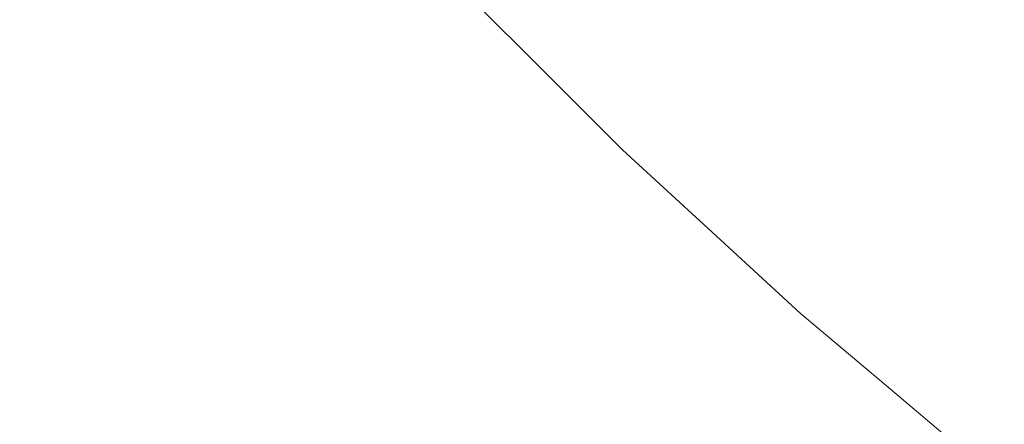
# Model space of a CAD drawing. Header units: centimetres. Extents: x -26.3 to 27.5, y 4.2 to 67.9.
# Tile 128 of 256: x -8.1461 to -8.1115, y 4.5462 to 4.5604. Entities that reach past the tile are written whole.
import ezdxf

# ---------------------------------------------------------------- set-up
doc = ezdxf.new("R2010")
doc.units = ezdxf.units.CM
doc.header["$LTSCALE"] = 2.54
doc.layers.add('Lucido design-1', color=7, linetype='Continuous')

# ---------------------------------------------------------------- blocks, each defined once
blk = doc.blocks.new('Gruppo-2-1')
at = {"color": 7, "linetype": 'Continuous', "lineweight": 9}
for points in [[(-25.986537, 5.900212, -1111.014164), (-25.986537, 4.300212, -1111.014164), (27.113463, 4.300212, -1111.014164), (27.113463, 5.900212, -1111.014164)], [(-25.986537, 5.900212, -1147.114164), (-25.986537, 4.300212, -1147.114164), (27.113463, 4.300212, -1147.114164), (27.113463, 5.900212, -1147.114164)]]:
    blk.add_3dface(points, dxfattribs=at)
for points, invisible_edges in [([(-8.14594, 4.55992, -1111.762298), (-8.151751, 4.566812, -1111.762298), (-8.150291, 4.56799, -1111.758712), (-8.144532, 4.561159, -1111.758712)], 15), ([(-8.14594, 4.55992, -1147.862298), (-8.151751, 4.566812, -1147.862298), (-8.150291, 4.56799, -1147.858712), (-8.144532, 4.561159, -1147.858712)], 15), ([(-8.132667, 4.560158, -1111.735974), (-8.138479, 4.566487, -1111.735974), (-8.137881, 4.567013, -1111.73204), (-8.132092, 4.56071, -1111.73204)], 15), ([(-8.132667, 4.560158, -1147.835974), (-8.138479, 4.566487, -1147.835974), (-8.137881, 4.567013, -1147.83204), (-8.132092, 4.56071, -1147.83204)], 15), ([(-8.147457, 4.558585, -1111.765808), (-8.153323, 4.565542, -1111.765808), (-8.151751, 4.566812, -1111.762298), (-8.14594, 4.55992, -1111.762298)], 15), ([(-8.147457, 4.558585, -1147.865808), (-8.153323, 4.565542, -1147.865808), (-8.151751, 4.566812, -1147.862298), (-8.14594, 4.55992, -1147.862298)], 15), ([(-8.133356, 4.559498, -1111.739877), (-8.139196, 4.565856, -1111.739877), (-8.138479, 4.566487, -1111.735974), (-8.132667, 4.560158, -1111.735974)], 15), ([(-8.133356, 4.559498, -1147.839877), (-8.139196, 4.565856, -1147.839877), (-8.138479, 4.566487, -1147.835974), (-8.132667, 4.560158, -1147.835974)], 15), ([(-8.12116, 4.559749, -1111.481627), (-8.127, 4.565589, -1111.481627), (-8.125978, 4.566569, -1111.47777), (-8.12018, 4.560772, -1111.47777)], 15), ([(-8.12116, 4.559749, -1147.581627), (-8.127, 4.565589, -1147.581627), (-8.125978, 4.566569, -1147.57777), (-8.12018, 4.560772, -1147.57777)], 15), ([(-8.110711, 4.559124, -1111.466573), (-8.116587, 4.564521, -1111.466573), (-8.115178, 4.565991, -1111.462988), (-8.109365, 4.560652, -1111.462988)], 15), ([(-8.110711, 4.559124, -1147.566573), (-8.116587, 4.564521, -1147.566573), (-8.115178, 4.565991, -1147.562988), (-8.109365, 4.560652, -1147.562988)], 15), ([(-8.134159, 4.558728, -1111.743744), (-8.140031, 4.565121, -1111.743744), (-8.139196, 4.565856, -1111.739877), (-8.133356, 4.559498, -1111.739877)], 15), ([(-8.134159, 4.558728, -1147.843744), (-8.140031, 4.565121, -1147.843744), (-8.139196, 4.565856, -1147.839877), (-8.133356, 4.559498, -1147.839877)], 15), ([(-8.122029, 4.558843, -1111.485536), (-8.127907, 4.56472, -1111.485536), (-8.127, 4.565589, -1111.481627), (-8.12116, 4.559749, -1111.481627)], 15), ([(-8.122029, 4.558843, -1147.585536), (-8.127907, 4.56472, -1147.585536), (-8.127, 4.565589, -1147.581627), (-8.12116, 4.559749, -1147.581627)], 15), ([(-8.135075, 4.55785, -1111.747567), (-8.140984, 4.564282, -1111.747567), (-8.140031, 4.565121, -1111.743744), (-8.134159, 4.558728, -1111.743744)], 15), ([(-8.135075, 4.55785, -1147.847567), (-8.140984, 4.564282, -1147.847567), (-8.140031, 4.565121, -1147.843744), (-8.134159, 4.558728, -1147.843744)], 15), ([(-8.122786, 4.558053, -1111.489489), (-8.128696, 4.563964, -1111.489489), (-8.127907, 4.56472, -1111.485536), (-8.122029, 4.558843, -1111.485536)], 15), ([(-8.122786, 4.558053, -1147.589489), (-8.128696, 4.563964, -1147.589489), (-8.127907, 4.56472, -1147.585536), (-8.122029, 4.558843, -1147.585536)], 15), ([(-8.136103, 4.556865, -1111.751341), (-8.142052, 4.563342, -1111.751341), (-8.140984, 4.564282, -1111.747567), (-8.135075, 4.55785, -1111.747567)], 15), ([(-8.136103, 4.556865, -1147.851341), (-8.142052, 4.563342, -1147.851341), (-8.140984, 4.564282, -1147.847567), (-8.135075, 4.55785, -1147.847567)], 15), ([(-8.111957, 4.557708, -1111.470236), (-8.117892, 4.563159, -1111.470236), (-8.116587, 4.564521, -1111.466573), (-8.110711, 4.559124, -1111.466573)], 15), ([(-8.111957, 4.557708, -1147.570236), (-8.117892, 4.563159, -1147.570236), (-8.116587, 4.564521, -1147.566573), (-8.110711, 4.559124, -1147.566573)], 15), ([(-8.123429, 4.557382, -1111.493481), (-8.129367, 4.56332, -1111.493481), (-8.128696, 4.563964, -1111.489489), (-8.122786, 4.558053, -1111.489489)], 15), ([(-8.123429, 4.557382, -1147.593481), (-8.129367, 4.56332, -1147.593481), (-8.128696, 4.563964, -1147.589489), (-8.122786, 4.558053, -1147.589489)], 15), ([(-8.137241, 4.555774, -1111.755058), (-8.143236, 4.5623, -1111.755058), (-8.142052, 4.563342, -1111.751341), (-8.136103, 4.556865, -1111.751341)], 15), ([(-8.137241, 4.555774, -1147.855058), (-8.143236, 4.5623, -1147.855058), (-8.142052, 4.563342, -1147.851341), (-8.136103, 4.556865, -1147.851341)], 15), ([(-8.123958, 4.55683, -1111.497503), (-8.12992, 4.562791, -1111.497503), (-8.129367, 4.56332, -1111.493481), (-8.123429, 4.557382, -1111.493481)], 15), ([(-8.123958, 4.55683, -1147.597503), (-8.12992, 4.562791, -1147.597503), (-8.129367, 4.56332, -1147.593481), (-8.123429, 4.557382, -1147.593481)], 15), ([(-8.113101, 4.556408, -1111.473971), (-8.11909, 4.561909, -1111.473971), (-8.117892, 4.563159, -1111.470236), (-8.111957, 4.557708, -1111.470236)], 15), ([(-8.113101, 4.556408, -1147.573971), (-8.11909, 4.561909, -1147.573971), (-8.117892, 4.563159, -1147.570236), (-8.111957, 4.557708, -1147.570236)], 15), ([(-8.124372, 4.556397, -1111.50155), (-8.130352, 4.562377, -1111.50155), (-8.12992, 4.562791, -1111.497503), (-8.123958, 4.55683, -1111.497503)], 15), ([(-8.124372, 4.556397, -1147.60155), (-8.130352, 4.562377, -1147.60155), (-8.12992, 4.562791, -1147.597503), (-8.123958, 4.55683, -1147.597503)], 15), ([(-8.138488, 4.554579, -1111.758712), (-8.144532, 4.561159, -1111.758712), (-8.143236, 4.5623, -1111.755058), (-8.137241, 4.555774, -1111.755058)], 15), ([(-8.138488, 4.554579, -1147.858712), (-8.144532, 4.561159, -1147.858712), (-8.143236, 4.5623, -1147.855058), (-8.137241, 4.555774, -1147.855058)], 15), ([(-8.124672, 4.556085, -1111.505614), (-8.130664, 4.562078, -1111.505614), (-8.130352, 4.562377, -1111.50155), (-8.124372, 4.556397, -1111.50155)], 15), ([(-8.124672, 4.556085, -1147.605614), (-8.130664, 4.562078, -1147.605614), (-8.130352, 4.562377, -1147.60155), (-8.124372, 4.556397, -1147.60155)], 15), ([(-8.125048, 4.555692, -1111.720125), (-8.131057, 4.561701, -1111.720125), (-8.130943, 4.561811, -1111.716136), (-8.124939, 4.555807, -1111.716136)], 15), ([(-8.125048, 4.555692, -1147.820125), (-8.131057, 4.561701, -1147.820125), (-8.130943, 4.561811, -1147.816136), (-8.124939, 4.555807, -1147.816136)], 15), ([(-8.124939, 4.555807, -1111.716136), (-8.130943, 4.561811, -1111.716136), (-8.130929, 4.561824, -1111.714164), (-8.127668, 4.558563, -1111.714164)], 11), ([(-8.124939, 4.555807, -1147.816136), (-8.130943, 4.561811, -1147.816136), (-8.130929, 4.561824, -1147.814164), (-8.127668, 4.558563, -1147.814164)], 11), ([(-8.127668, 4.558563, -1111.514164), (-8.130929, 4.561824, -1111.514164), (-8.130928, 4.561825, -1111.513619), (-8.124924, 4.555822, -1111.513619)], 14), ([(-8.127668, 4.558563, -1147.614164), (-8.130929, 4.561824, -1147.614164), (-8.130928, 4.561825, -1147.613619), (-8.124924, 4.555822, -1147.613619)], 14), ([(-8.130929, 4.561824, -1111.514164), (-8.127668, 4.558563, -1111.514164), (-8.127668, 4.558563, -1111.714164), (-8.130929, 4.561824, -1111.714164)], 10), ([(-8.130929, 4.561824, -1147.614164), (-8.127668, 4.558563, -1147.614164), (-8.127668, 4.558563, -1147.814164), (-8.130929, 4.561824, -1147.814164)], 10), ([(-8.124924, 4.555822, -1111.513619), (-8.130928, 4.561825, -1111.513619), (-8.130856, 4.561894, -1111.509689), (-8.124856, 4.555893, -1111.509689)], 15), ([(-8.124924, 4.555822, -1147.613619), (-8.130928, 4.561825, -1147.613619), (-8.130856, 4.561894, -1147.609689), (-8.124856, 4.555893, -1147.609689)], 15), ([(-8.124856, 4.555893, -1111.509689), (-8.130856, 4.561894, -1111.509689), (-8.130664, 4.562078, -1111.505614), (-8.124672, 4.556085, -1111.505614)], 15), ([(-8.124856, 4.555893, -1147.609689), (-8.130856, 4.561894, -1147.609689), (-8.130664, 4.562078, -1147.605614), (-8.124672, 4.556085, -1147.605614)], 15), ([(-8.114142, 4.555226, -1111.47777), (-8.12018, 4.560772, -1111.47777), (-8.11909, 4.561909, -1111.473971), (-8.113101, 4.556408, -1111.473971)], 15), ([(-8.114142, 4.555226, -1147.57777), (-8.12018, 4.560772, -1147.57777), (-8.11909, 4.561909, -1147.573971), (-8.113101, 4.556408, -1147.573971)], 15), ([(-8.125599, 4.555118, -1111.728083), (-8.131631, 4.561151, -1111.728083), (-8.131287, 4.561481, -1111.724109), (-8.125268, 4.555463, -1111.724109)], 15), ([(-8.125599, 4.555118, -1147.828083), (-8.131631, 4.561151, -1147.828083), (-8.131287, 4.561481, -1147.824109), (-8.125268, 4.555463, -1147.824109)], 15), ([(-8.125268, 4.555463, -1111.724109), (-8.131287, 4.561481, -1111.724109), (-8.131057, 4.561701, -1111.720125), (-8.125048, 4.555692, -1111.720125)], 15), ([(-8.125268, 4.555463, -1147.824109), (-8.131287, 4.561481, -1147.824109), (-8.131057, 4.561701, -1147.820125), (-8.125048, 4.555692, -1147.820125)], 15), ([(-8.139842, 4.553281, -1111.762298), (-8.14594, 4.55992, -1111.762298), (-8.144532, 4.561159, -1111.758712), (-8.138488, 4.554579, -1111.758712)], 15), ([(-8.139842, 4.553281, -1147.862298), (-8.14594, 4.55992, -1147.862298), (-8.144532, 4.561159, -1147.858712), (-8.138488, 4.554579, -1147.858712)], 15), ([(-8.12604, 4.554658, -1111.73204), (-8.132092, 4.56071, -1111.73204), (-8.131631, 4.561151, -1111.728083), (-8.125599, 4.555118, -1111.728083)], 15), ([(-8.12604, 4.554658, -1147.83204), (-8.132092, 4.56071, -1147.83204), (-8.131631, 4.561151, -1147.828083), (-8.125599, 4.555118, -1147.828083)], 15), ([(-8.115077, 4.554162, -1111.481627), (-8.12116, 4.559749, -1111.481627), (-8.12018, 4.560772, -1111.47777), (-8.114142, 4.555226, -1111.47777)], 15), ([(-8.115077, 4.554162, -1147.581627), (-8.12116, 4.559749, -1147.581627), (-8.12018, 4.560772, -1147.57777), (-8.114142, 4.555226, -1147.57777)], 15), ([(-8.126591, 4.554083, -1111.735974), (-8.132667, 4.560158, -1111.735974), (-8.132092, 4.56071, -1111.73204), (-8.12604, 4.554658, -1111.73204)], 15), ([(-8.126591, 4.554083, -1147.835974), (-8.132667, 4.560158, -1147.835974), (-8.132092, 4.56071, -1147.83204), (-8.12604, 4.554658, -1147.83204)], 15), ([(-8.127252, 4.553393, -1111.739877), (-8.133356, 4.559498, -1111.739877), (-8.132667, 4.560158, -1111.735974), (-8.126591, 4.554083, -1111.735974)], 15), ([(-8.127252, 4.553393, -1147.839877), (-8.133356, 4.559498, -1147.839877), (-8.132667, 4.560158, -1147.835974), (-8.126591, 4.554083, -1147.835974)], 15), ([(-8.141302, 4.551882, -1111.765808), (-8.147457, 4.558585, -1111.765808), (-8.14594, 4.55992, -1111.762298), (-8.139842, 4.553281, -1111.762298)], 15), ([(-8.141302, 4.551882, -1147.865808), (-8.147457, 4.558585, -1147.865808), (-8.14594, 4.55992, -1147.862298), (-8.139842, 4.553281, -1147.862298)], 15), ([(-8.115907, 4.553219, -1111.485536), (-8.122029, 4.558843, -1111.485536), (-8.12116, 4.559749, -1111.481627), (-8.115077, 4.554162, -1111.481627)], 15), ([(-8.115907, 4.553219, -1147.585536), (-8.122029, 4.558843, -1147.585536), (-8.12116, 4.559749, -1147.581627), (-8.115077, 4.554162, -1147.581627)], 15), ([(-8.128022, 4.55259, -1111.743744), (-8.134159, 4.558728, -1111.743744), (-8.133356, 4.559498, -1111.739877), (-8.127252, 4.553393, -1111.739877)], 15), ([(-8.128022, 4.55259, -1147.843744), (-8.134159, 4.558728, -1147.843744), (-8.133356, 4.559498, -1147.839877), (-8.127252, 4.553393, -1147.839877)], 15), ([(-8.105796, 4.552513, -1111.470236), (-8.111957, 4.557708, -1111.470236), (-8.110711, 4.559124, -1111.466573), (-8.104611, 4.553981, -1111.466573)], 15), ([(-8.105796, 4.552513, -1147.570236), (-8.111957, 4.557708, -1147.570236), (-8.110711, 4.559124, -1147.566573), (-8.104611, 4.553981, -1147.566573)], 15), ([(-8.1289, 4.551674, -1111.747567), (-8.135075, 4.55785, -1111.747567), (-8.134159, 4.558728, -1111.743744), (-8.128022, 4.55259, -1111.743744)], 15), ([(-8.1289, 4.551674, -1147.847567), (-8.135075, 4.55785, -1147.847567), (-8.134159, 4.558728, -1147.843744), (-8.128022, 4.55259, -1147.843744)], 15), ([(-8.11663, 4.552399, -1111.489489), (-8.122786, 4.558053, -1111.489489), (-8.122029, 4.558843, -1111.485536), (-8.115907, 4.553219, -1111.485536)], 15), ([(-8.11663, 4.552399, -1147.589489), (-8.122786, 4.558053, -1147.589489), (-8.122029, 4.558843, -1147.585536), (-8.115907, 4.553219, -1147.585536)], 15), ([(-8.142864, 4.550385, -1111.769238), (-8.149082, 4.557155, -1111.769238), (-8.147457, 4.558585, -1111.765808), (-8.141302, 4.551882, -1111.765808)], 15), ([(-8.142864, 4.550385, -1147.869238), (-8.149082, 4.557155, -1147.869238), (-8.147457, 4.558585, -1147.865808), (-8.141302, 4.551882, -1147.865808)], 15), ([(-8.127668, 4.558563, -1111.714164), (-8.124925, 4.555821, -1111.714164), (-8.124939, 4.555807, -1111.716136)], 10), ([(-8.124925, 4.555821, -1111.714164), (-8.127668, 4.558563, -1111.714164), (-8.127668, 4.558563, -1111.514164), (-8.124925, 4.555821, -1111.514164)], 10), ([(-8.124924, 4.555822, -1111.513619), (-8.124925, 4.555821, -1111.514164), (-8.127668, 4.558563, -1111.514164)], 9), ([(-8.127668, 4.558563, -1147.814164), (-8.124925, 4.555821, -1147.814164), (-8.124939, 4.555807, -1147.816136)], 10), ([(-8.124925, 4.555821, -1147.814164), (-8.127668, 4.558563, -1147.814164), (-8.127668, 4.558563, -1147.614164), (-8.124925, 4.555821, -1147.614164)], 10), ([(-8.124924, 4.555822, -1147.613619), (-8.124925, 4.555821, -1147.614164), (-8.127668, 4.558563, -1147.614164)], 9), ([(-8.117244, 4.551701, -1111.493481), (-8.123429, 4.557382, -1111.493481), (-8.122786, 4.558053, -1111.489489), (-8.11663, 4.552399, -1111.489489)], 15), ([(-8.117244, 4.551701, -1147.593481), (-8.123429, 4.557382, -1147.593481), (-8.122786, 4.558053, -1147.589489), (-8.11663, 4.552399, -1147.589489)], 15), ([(-8.129885, 4.550646, -1111.751341), (-8.136103, 4.556865, -1111.751341), (-8.135075, 4.55785, -1111.747567), (-8.1289, 4.551674, -1111.747567)], 15), ([(-8.129885, 4.550646, -1147.851341), (-8.136103, 4.556865, -1147.851341), (-8.135075, 4.55785, -1147.847567), (-8.1289, 4.551674, -1147.847567)], 15), ([(-8.106884, 4.551166, -1111.473971), (-8.113101, 4.556408, -1111.473971), (-8.111957, 4.557708, -1111.470236), (-8.105796, 4.552513, -1111.470236)], 15), ([(-8.106884, 4.551166, -1147.573971), (-8.113101, 4.556408, -1147.573971), (-8.111957, 4.557708, -1147.570236), (-8.105796, 4.552513, -1147.570236)], 15), ([(-8.117749, 4.551127, -1111.497503), (-8.123958, 4.55683, -1111.497503), (-8.123429, 4.557382, -1111.493481), (-8.117244, 4.551701, -1111.493481)], 15), ([(-8.117749, 4.551127, -1147.597503), (-8.123958, 4.55683, -1147.597503), (-8.123429, 4.557382, -1147.593481), (-8.117244, 4.551701, -1147.593481)], 15), ([(-8.144527, 4.548791, -1111.77258), (-8.150811, 4.555633, -1111.77258), (-8.149082, 4.557155, -1111.769238), (-8.142864, 4.550385, -1111.769238)], 15), ([(-8.144527, 4.548791, -1147.87258), (-8.150811, 4.555633, -1147.87258), (-8.149082, 4.557155, -1147.869238), (-8.142864, 4.550385, -1147.869238)], 15), ([(-8.130975, 4.549508, -1111.755058), (-8.137241, 4.555774, -1111.755058), (-8.136103, 4.556865, -1111.751341), (-8.129885, 4.550646, -1111.751341)], 15), ([(-8.130975, 4.549508, -1147.855058), (-8.137241, 4.555774, -1147.855058), (-8.136103, 4.556865, -1147.851341), (-8.129885, 4.550646, -1147.851341)], 15), ([(-8.118145, 4.550677, -1111.50155), (-8.124372, 4.556397, -1111.50155), (-8.123958, 4.55683, -1111.497503), (-8.117749, 4.551127, -1111.497503)], 15), ([(-8.118145, 4.550677, -1147.60155), (-8.124372, 4.556397, -1147.60155), (-8.123958, 4.55683, -1147.597503), (-8.117749, 4.551127, -1147.597503)], 15), ([(-8.11843, 4.550352, -1111.505614), (-8.124672, 4.556085, -1111.505614), (-8.124372, 4.556397, -1111.50155), (-8.118145, 4.550677, -1111.50155)], 15), ([(-8.11843, 4.550352, -1147.605614), (-8.124672, 4.556085, -1147.605614), (-8.124372, 4.556397, -1147.60155), (-8.118145, 4.550677, -1147.60155)], 15), ([(-8.107873, 4.549941, -1111.47777), (-8.114142, 4.555226, -1111.47777), (-8.113101, 4.556408, -1111.473971), (-8.106884, 4.551166, -1111.473971)], 15), ([(-8.107873, 4.549941, -1147.57777), (-8.114142, 4.555226, -1147.57777), (-8.113101, 4.556408, -1147.573971), (-8.106884, 4.551166, -1147.573971)], 15), ([(-8.118671, 4.550079, -1111.513619), (-8.124924, 4.555822, -1111.513619), (-8.124856, 4.555893, -1111.509689), (-8.118606, 4.550153, -1111.509689)], 15), ([(-8.118671, 4.550079, -1147.613619), (-8.124924, 4.555822, -1147.613619), (-8.124856, 4.555893, -1147.609689), (-8.118606, 4.550153, -1147.609689)], 15), ([(-8.118606, 4.550153, -1111.509689), (-8.124856, 4.555893, -1111.509689), (-8.124672, 4.556085, -1111.505614), (-8.11843, 4.550352, -1111.505614)], 15), ([(-8.118606, 4.550153, -1147.609689), (-8.124856, 4.555893, -1147.609689), (-8.124672, 4.556085, -1147.605614), (-8.11843, 4.550352, -1147.605614)], 15), ([(-8.146316, 4.547077, -1111.775876), (-8.152671, 4.553996, -1111.775876), (-8.150811, 4.555633, -1111.77258), (-8.144527, 4.548791, -1111.77258)], 15), ([(-8.146316, 4.547077, -1147.875876), (-8.152671, 4.553996, -1147.875876), (-8.150811, 4.555633, -1147.87258), (-8.144527, 4.548791, -1147.87258)], 15), ([(-8.13217, 4.548261, -1111.758712), (-8.138488, 4.554579, -1111.758712), (-8.137241, 4.555774, -1111.755058), (-8.130975, 4.549508, -1111.755058)], 15), ([(-8.13217, 4.548261, -1147.858712), (-8.138488, 4.554579, -1147.858712), (-8.137241, 4.555774, -1147.855058), (-8.130975, 4.549508, -1147.855058)], 15), ([(-8.119, 4.549705, -1111.724109), (-8.125268, 4.555463, -1111.724109), (-8.125048, 4.555692, -1111.720125), (-8.11879, 4.549944, -1111.720125)], 15), ([(-8.119, 4.549705, -1147.824109), (-8.125268, 4.555463, -1147.824109), (-8.125048, 4.555692, -1147.820125), (-8.11879, 4.549944, -1147.820125)], 15), ([(-8.11879, 4.549944, -1111.720125), (-8.125048, 4.555692, -1111.720125), (-8.124939, 4.555807, -1111.716136), (-8.118685, 4.550063, -1111.716136)], 15), ([(-8.11879, 4.549944, -1147.820125), (-8.125048, 4.555692, -1147.820125), (-8.124939, 4.555807, -1147.816136), (-8.118685, 4.550063, -1147.816136)], 15), ([(-8.118685, 4.550063, -1111.716136), (-8.124939, 4.555807, -1111.716136), (-8.124925, 4.555821, -1111.714164), (-8.121773, 4.552926, -1111.714164)], 11), ([(-8.118685, 4.550063, -1147.816136), (-8.124939, 4.555807, -1147.816136), (-8.124925, 4.555821, -1147.814164), (-8.121773, 4.552926, -1147.814164)], 11), ([(-8.121773, 4.552926, -1111.514164), (-8.124925, 4.555821, -1111.514164), (-8.124924, 4.555822, -1111.513619), (-8.118671, 4.550079, -1111.513619)], 14), ([(-8.121773, 4.552926, -1147.614164), (-8.124925, 4.555821, -1147.614164), (-8.124924, 4.555822, -1147.613619), (-8.118671, 4.550079, -1147.613619)], 14), ([(-8.124925, 4.555821, -1111.514164), (-8.121773, 4.552926, -1111.514164), (-8.121773, 4.552926, -1111.714164), (-8.124925, 4.555821, -1111.714164)], 10), ([(-8.124925, 4.555821, -1147.614164), (-8.121773, 4.552926, -1147.614164), (-8.121773, 4.552926, -1147.814164), (-8.124925, 4.555821, -1147.814164)], 10), ([(-8.119315, 4.549347, -1111.728083), (-8.125599, 4.555118, -1111.728083), (-8.125268, 4.555463, -1111.724109), (-8.119, 4.549705, -1111.724109)], 15), ([(-8.119315, 4.549347, -1147.828083), (-8.125599, 4.555118, -1147.828083), (-8.125268, 4.555463, -1147.824109), (-8.119, 4.549705, -1147.824109)], 15), ([(-8.108763, 4.548838, -1111.481627), (-8.115077, 4.554162, -1111.481627), (-8.114142, 4.555226, -1111.47777), (-8.107873, 4.549941, -1111.47777)], 15), ([(-8.108763, 4.548838, -1147.581627), (-8.115077, 4.554162, -1147.581627), (-8.114142, 4.555226, -1147.57777), (-8.107873, 4.549941, -1147.57777)], 15), ([(-8.119737, 4.548868, -1111.73204), (-8.12604, 4.554658, -1111.73204), (-8.125599, 4.555118, -1111.728083), (-8.119315, 4.549347, -1111.728083)], 15), ([(-8.119737, 4.548868, -1147.83204), (-8.12604, 4.554658, -1147.83204), (-8.125599, 4.555118, -1147.828083), (-8.119315, 4.549347, -1147.828083)], 15), ([(-8.133468, 4.546907, -1111.762298), (-8.139842, 4.553281, -1111.762298), (-8.138488, 4.554579, -1111.758712), (-8.13217, 4.548261, -1111.758712)], 15), ([(-8.133468, 4.546907, -1147.862298), (-8.139842, 4.553281, -1147.862298), (-8.138488, 4.554579, -1147.858712), (-8.13217, 4.548261, -1147.858712)], 15), ([(-8.120263, 4.54827, -1111.735974), (-8.126591, 4.554083, -1111.735974), (-8.12604, 4.554658, -1111.73204), (-8.119737, 4.548868, -1111.73204)], 15), ([(-8.120263, 4.54827, -1147.835974), (-8.126591, 4.554083, -1147.835974), (-8.12604, 4.554658, -1147.83204), (-8.119737, 4.548868, -1147.83204)], 15), ([(-8.109552, 4.547861, -1111.485536), (-8.115907, 4.553219, -1111.485536), (-8.115077, 4.554162, -1111.481627), (-8.108763, 4.548838, -1111.481627)], 15), ([(-8.109552, 4.547861, -1147.585536), (-8.115907, 4.553219, -1147.585536), (-8.115077, 4.554162, -1147.581627), (-8.108763, 4.548838, -1147.581627)], 15), ([(-8.120894, 4.547553, -1111.739877), (-8.127252, 4.553393, -1111.739877), (-8.126591, 4.554083, -1111.735974), (-8.120263, 4.54827, -1111.735974)], 15), ([(-8.120894, 4.547553, -1147.839877), (-8.127252, 4.553393, -1147.839877), (-8.126591, 4.554083, -1147.835974), (-8.120263, 4.54827, -1147.835974)], 15), ([(-8.134867, 4.545448, -1111.765808), (-8.141302, 4.551882, -1111.765808), (-8.139842, 4.553281, -1111.762298), (-8.133468, 4.546907, -1111.762298)], 15), ([(-8.134867, 4.545448, -1147.865808), (-8.141302, 4.551882, -1147.865808), (-8.139842, 4.553281, -1147.862298), (-8.133468, 4.546907, -1147.862298)], 15), ([(-8.121629, 4.546718, -1111.743744), (-8.128022, 4.55259, -1111.743744), (-8.127252, 4.553393, -1111.739877), (-8.120894, 4.547553, -1111.739877)], 15), ([(-8.121629, 4.546718, -1147.843744), (-8.128022, 4.55259, -1147.843744), (-8.127252, 4.553393, -1147.839877), (-8.120894, 4.547553, -1147.839877)], 15), ([(-8.110239, 4.547011, -1111.489489), (-8.11663, 4.552399, -1111.489489), (-8.115907, 4.553219, -1111.485536), (-8.109552, 4.547861, -1111.485536)], 15), ([(-8.110239, 4.547011, -1147.589489), (-8.11663, 4.552399, -1147.589489), (-8.115907, 4.553219, -1147.585536), (-8.109552, 4.547861, -1147.585536)], 15), ([(-8.121773, 4.552926, -1111.714164), (-8.118672, 4.550078, -1111.714164), (-8.118685, 4.550063, -1111.716136)], 10), ([(-8.118672, 4.550078, -1111.714164), (-8.121773, 4.552926, -1111.714164), (-8.121773, 4.552926, -1111.514164), (-8.118672, 4.550078, -1111.514164)], 10), ([(-8.118671, 4.550079, -1111.513619), (-8.118672, 4.550078, -1111.514164), (-8.121773, 4.552926, -1111.514164)], 9), ([(-8.121773, 4.552926, -1147.814164), (-8.118672, 4.550078, -1147.814164), (-8.118685, 4.550063, -1147.816136)], 10), ([(-8.118672, 4.550078, -1147.814164), (-8.121773, 4.552926, -1147.814164), (-8.121773, 4.552926, -1147.614164), (-8.118672, 4.550078, -1147.614164)], 10), ([(-8.118671, 4.550079, -1147.613619), (-8.118672, 4.550078, -1147.614164), (-8.121773, 4.552926, -1147.614164)], 9), ([(-8.122467, 4.545766, -1111.747567), (-8.1289, 4.551674, -1111.747567), (-8.128022, 4.55259, -1111.743744), (-8.121629, 4.546718, -1111.743744)], 15), ([(-8.122467, 4.545766, -1147.847567), (-8.1289, 4.551674, -1147.847567), (-8.128022, 4.55259, -1147.843744), (-8.121629, 4.546718, -1147.843744)], 15), ([(-8.110823, 4.546287, -1111.493481), (-8.117244, 4.551701, -1111.493481), (-8.11663, 4.552399, -1111.489489), (-8.110239, 4.547011, -1111.489489)], 15), ([(-8.110823, 4.546287, -1147.593481), (-8.117244, 4.551701, -1147.593481), (-8.11663, 4.552399, -1147.589489), (-8.110239, 4.547011, -1147.589489)], 15), ([(-8.136364, 4.543885, -1111.769238), (-8.142864, 4.550385, -1111.769238), (-8.141302, 4.551882, -1111.765808), (-8.134867, 4.545448, -1111.765808)], 15), ([(-8.136364, 4.543885, -1147.869238), (-8.142864, 4.550385, -1147.869238), (-8.141302, 4.551882, -1147.865808), (-8.134867, 4.545448, -1147.865808)], 15), ([(-8.123408, 4.544697, -1111.751341), (-8.129885, 4.550646, -1111.751341), (-8.1289, 4.551674, -1111.747567), (-8.122467, 4.545766, -1111.747567)], 15), ([(-8.123408, 4.544697, -1147.851341), (-8.129885, 4.550646, -1147.851341), (-8.1289, 4.551674, -1147.847567), (-8.122467, 4.545766, -1147.847567)], 15), ([(-8.111303, 4.545692, -1111.497503), (-8.117749, 4.551127, -1111.497503), (-8.117244, 4.551701, -1111.493481), (-8.110823, 4.546287, -1111.493481)], 15), ([(-8.111303, 4.545692, -1147.597503), (-8.117749, 4.551127, -1147.597503), (-8.117244, 4.551701, -1147.593481), (-8.110823, 4.546287, -1147.593481)], 15), ([(-8.11168, 4.545226, -1111.50155), (-8.118145, 4.550677, -1111.50155), (-8.117749, 4.551127, -1111.497503), (-8.111303, 4.545692, -1111.497503)], 15), ([(-8.11168, 4.545226, -1147.60155), (-8.118145, 4.550677, -1147.60155), (-8.117749, 4.551127, -1147.597503), (-8.111303, 4.545692, -1147.597503)], 15), ([(-8.137958, 4.542222, -1111.77258), (-8.144527, 4.548791, -1111.77258), (-8.142864, 4.550385, -1111.769238), (-8.136364, 4.543885, -1111.769238)], 15), ([(-8.137958, 4.542222, -1147.87258), (-8.144527, 4.548791, -1147.87258), (-8.142864, 4.550385, -1147.869238), (-8.136364, 4.543885, -1147.869238)], 15), ([(-8.124449, 4.543514, -1111.755058), (-8.130975, 4.549508, -1111.755058), (-8.129885, 4.550646, -1111.751341), (-8.123408, 4.544697, -1111.751341)], 15), ([(-8.124449, 4.543514, -1147.855058), (-8.130975, 4.549508, -1147.855058), (-8.129885, 4.550646, -1147.851341), (-8.123408, 4.544697, -1147.851341)], 15), ([(-8.112118, 4.544683, -1111.509689), (-8.118606, 4.550153, -1111.509689), (-8.11843, 4.550352, -1111.505614), (-8.111951, 4.54489, -1111.505614)], 15), ([(-8.112118, 4.544683, -1147.609689), (-8.118606, 4.550153, -1147.609689), (-8.11843, 4.550352, -1147.605614), (-8.111951, 4.54489, -1147.605614)], 15), ([(-8.111951, 4.54489, -1111.505614), (-8.11843, 4.550352, -1111.505614), (-8.118145, 4.550677, -1111.50155), (-8.11168, 4.545226, -1111.50155)], 15), ([(-8.111951, 4.54489, -1147.605614), (-8.11843, 4.550352, -1147.605614), (-8.118145, 4.550677, -1147.60155), (-8.11168, 4.545226, -1147.60155)], 15), ([(-8.112293, 4.544467, -1111.720125), (-8.11879, 4.549944, -1111.720125), (-8.118685, 4.550063, -1111.716136), (-8.112194, 4.54459, -1111.716136)], 15), ([(-8.112293, 4.544467, -1147.820125), (-8.11879, 4.549944, -1147.820125), (-8.118685, 4.550063, -1147.816136), (-8.112194, 4.54459, -1147.816136)], 15), ([(-8.118685, 4.550063, -1111.716136), (-8.118672, 4.550078, -1111.714164), (-8.115648, 4.547527, -1111.714164)], 9), ([(-8.118685, 4.550063, -1147.816136), (-8.118672, 4.550078, -1147.814164), (-8.115648, 4.547527, -1147.814164)], 9), ([(-8.115648, 4.547527, -1111.714164), (-8.112181, 4.544605, -1111.714164), (-8.112194, 4.54459, -1111.716136), (-8.118685, 4.550063, -1111.716136)], 14), ([(-8.115648, 4.547527, -1147.814164), (-8.112181, 4.544605, -1147.814164), (-8.112194, 4.54459, -1147.816136), (-8.118685, 4.550063, -1147.816136)], 14), ([(-8.115648, 4.547527, -1111.514164), (-8.118672, 4.550078, -1111.514164), (-8.118671, 4.550079, -1111.513619)], 10), ([(-8.115648, 4.547527, -1147.614164), (-8.118672, 4.550078, -1147.614164), (-8.118671, 4.550079, -1147.613619)], 10), ([(-8.118672, 4.550078, -1111.514164), (-8.115648, 4.547527, -1111.514164), (-8.115648, 4.547527, -1111.714164), (-8.118672, 4.550078, -1111.714164)], 10), ([(-8.118672, 4.550078, -1147.614164), (-8.115648, 4.547527, -1147.614164), (-8.115648, 4.547527, -1147.814164), (-8.118672, 4.550078, -1147.814164)], 10), ([(-8.11218, 4.544606, -1111.513619), (-8.118671, 4.550079, -1111.513619), (-8.118606, 4.550153, -1111.509689), (-8.112118, 4.544683, -1111.509689)], 15), ([(-8.11218, 4.544606, -1147.613619), (-8.118671, 4.550079, -1147.613619), (-8.118606, 4.550153, -1147.609689), (-8.112118, 4.544683, -1147.609689)], 15), ([(-8.118671, 4.550079, -1111.513619), (-8.11218, 4.544606, -1111.513619), (-8.112181, 4.544605, -1111.514164), (-8.115648, 4.547527, -1111.514164)], 11), ([(-8.118671, 4.550079, -1147.613619), (-8.11218, 4.544606, -1147.613619), (-8.112181, 4.544605, -1147.614164), (-8.115648, 4.547527, -1147.614164)], 11), ([(-8.112793, 4.543847, -1111.728083), (-8.119315, 4.549347, -1111.728083), (-8.119, 4.549705, -1111.724109), (-8.112493, 4.544219, -1111.724109)], 15), ([(-8.112793, 4.543847, -1147.828083), (-8.119315, 4.549347, -1147.828083), (-8.119, 4.549705, -1147.824109), (-8.112493, 4.544219, -1147.824109)], 15), ([(-8.112493, 4.544219, -1111.724109), (-8.119, 4.549705, -1111.724109), (-8.11879, 4.549944, -1111.720125), (-8.112293, 4.544467, -1111.720125)], 15), ([(-8.112493, 4.544219, -1147.824109), (-8.119, 4.549705, -1147.824109), (-8.11879, 4.549944, -1147.820125), (-8.112293, 4.544467, -1147.820125)], 15), ([(-8.12559, 4.542217, -1111.758712), (-8.13217, 4.548261, -1111.758712), (-8.130975, 4.549508, -1111.755058), (-8.124449, 4.543514, -1111.755058)], 15), ([(-8.12559, 4.542217, -1147.858712), (-8.13217, 4.548261, -1147.858712), (-8.130975, 4.549508, -1147.855058), (-8.124449, 4.543514, -1147.855058)], 15), ([(-8.113193, 4.543352, -1111.73204), (-8.119737, 4.548868, -1111.73204), (-8.119315, 4.549347, -1111.728083), (-8.112793, 4.543847, -1111.728083)], 15), ([(-8.113193, 4.543352, -1147.83204), (-8.119737, 4.548868, -1147.83204), (-8.119315, 4.549347, -1147.828083), (-8.112793, 4.543847, -1147.828083)], 15), ([(-8.139673, 4.540434, -1111.775876), (-8.146316, 4.547077, -1111.775876), (-8.144527, 4.548791, -1111.77258), (-8.137958, 4.542222, -1111.77258)], 15), ([(-8.139673, 4.540434, -1147.875876), (-8.146316, 4.547077, -1147.875876), (-8.144527, 4.548791, -1147.87258), (-8.137958, 4.542222, -1147.87258)], 15), ([(-8.113694, 4.542732, -1111.735974), (-8.120263, 4.54827, -1111.735974), (-8.119737, 4.548868, -1111.73204), (-8.113193, 4.543352, -1111.73204)], 15), ([(-8.113694, 4.542732, -1147.835974), (-8.120263, 4.54827, -1147.835974), (-8.119737, 4.548868, -1147.83204), (-8.113193, 4.543352, -1147.83204)], 15), ([(-8.114294, 4.541989, -1111.739877), (-8.120894, 4.547553, -1111.739877), (-8.120263, 4.54827, -1111.735974), (-8.113694, 4.542732, -1111.735974)], 15), ([(-8.114294, 4.541989, -1147.839877), (-8.120894, 4.547553, -1147.839877), (-8.120263, 4.54827, -1147.835974), (-8.113694, 4.542732, -1147.835974)], 15), ([(-8.126829, 4.540809, -1111.762298), (-8.133468, 4.546907, -1111.762298), (-8.13217, 4.548261, -1111.758712), (-8.12559, 4.542217, -1111.758712)], 15), ([(-8.126829, 4.540809, -1147.862298), (-8.133468, 4.546907, -1147.862298), (-8.13217, 4.548261, -1147.858712), (-8.12559, 4.542217, -1147.858712)], 15), ([(-8.114993, 4.541123, -1111.743744), (-8.121629, 4.546718, -1111.743744), (-8.120894, 4.547553, -1111.739877), (-8.114294, 4.541989, -1111.739877)], 15), ([(-8.114993, 4.541123, -1147.843744), (-8.121629, 4.546718, -1147.843744), (-8.120894, 4.547553, -1147.839877), (-8.114294, 4.541989, -1147.839877)], 15), ([(-8.112181, 4.544605, -1111.714164), (-8.115648, 4.547527, -1111.714164), (-8.115648, 4.547527, -1111.514164), (-8.112181, 4.544605, -1111.514164)], 10), ([(-8.112181, 4.544605, -1147.814164), (-8.115648, 4.547527, -1147.814164), (-8.115648, 4.547527, -1147.614164), (-8.112181, 4.544605, -1147.614164)], 10), ([(-8.141454, 4.538575, -1111.779025), (-8.148175, 4.545295, -1111.779025), (-8.146316, 4.547077, -1111.775876), (-8.139673, 4.540434, -1111.775876)], 15), ([(-8.141454, 4.538575, -1147.879025), (-8.148175, 4.545295, -1147.879025), (-8.146316, 4.547077, -1147.875876), (-8.139673, 4.540434, -1147.875876)], 15), ([(-8.128165, 4.539292, -1111.765808), (-8.134867, 4.545448, -1111.765808), (-8.133468, 4.546907, -1111.762298), (-8.126829, 4.540809, -1111.762298)], 15), ([(-8.128165, 4.539292, -1147.865808), (-8.134867, 4.545448, -1147.865808), (-8.133468, 4.546907, -1147.862298), (-8.126829, 4.540809, -1147.862298)], 15), ([(-8.11579, 4.540136, -1111.747567), (-8.122467, 4.545766, -1111.747567), (-8.121629, 4.546718, -1111.743744), (-8.114993, 4.541123, -1111.743744)], 15), ([(-8.11579, 4.540136, -1147.847567), (-8.122467, 4.545766, -1147.847567), (-8.121629, 4.546718, -1147.843744), (-8.114993, 4.541123, -1147.843744)], 15)]:
    blk.add_3dface(points, dxfattribs=dict(at, invisible_edges=invisible_edges))
blk = doc.blocks.new('Gruppo-3-1')
at = {"color": 7}
blk.add_blockref('Gruppo-2-1', (0, 0), dxfattribs=at)

msp = doc.modelspace()

# ---------------------------------------------------------------- block references
at = {"layer": 'Lucido design-1', "color": 7}
msp.add_blockref('Gruppo-3-1', (0, 0), dxfattribs=at)

doc.saveas('drawing.dxf')
